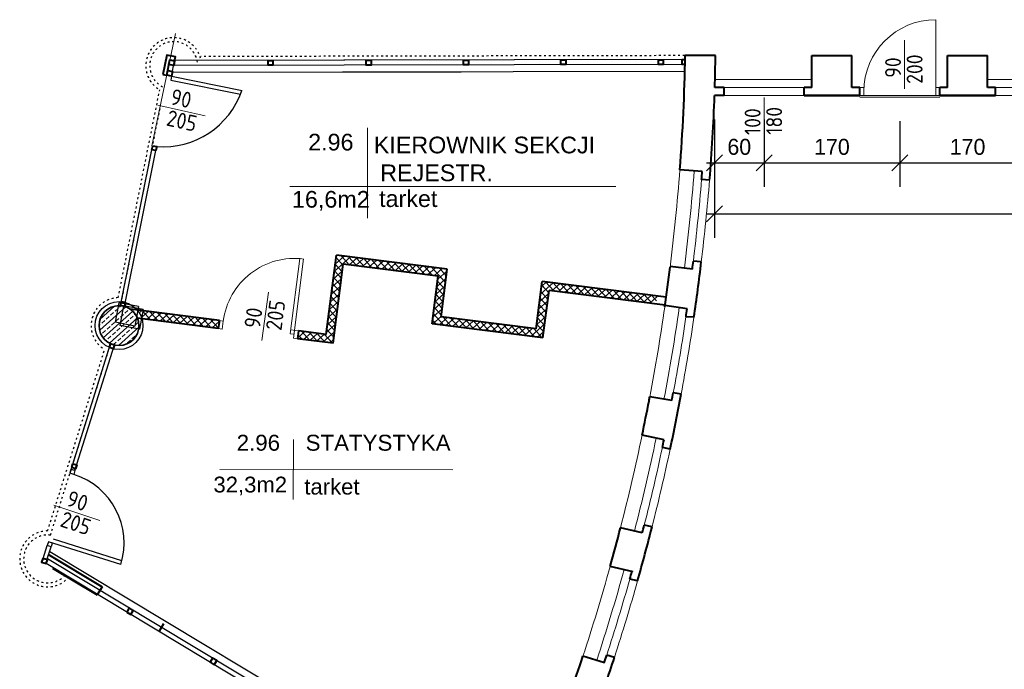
# Model space of a CAD drawing. Header units: millimetres. Extents: x -32003 to -19505, y 17931 to 29358.
# Tile 50 of 92: x -25430 to -24197, y 20735 to 21548. Entities that reach past the tile are written whole.
import ezdxf

# ---------------------------------------------------------------- set-up
doc = ezdxf.new("R2010")
doc.units = ezdxf.units.MM
doc.header["$PDMODE"] = 3
doc.linetypes.add('ACAD_ISO03W100', pattern=[30, 12, -18])
for name, color, linetype, lineweight in [('_wymiary', 1, 'Continuous', 9), ('drzwi', 140, 'Continuous', 13), ('okno', 2, 'Continuous', 25), ('okno widok', 8, 'Continuous', 25), ('opisy drzwi', 40, 'Continuous', 13), ('opisy pom', 3, 'Continuous', 18), ('podciąg', 10, 'Continuous', 35), ('pomocnicza', 7, 'Continuous', 5), ('sciany', 4, 'Continuous', 40), ('SZRAF', 51, 'Continuous', 9), ('słupy', 2, 'Continuous', 30), ('ściana', 4, 'Continuous', 40)]:
    doc.layers.add(name, color=color, linetype=linetype, lineweight=lineweight)
doc.styles.add('ISO', font='isocp.shx')
doc.styles.add('SYSTEM', font='TXT')
doc.dimstyles.new('Jacek2', dxfattribs={"dimscale": 2, "dimtxt": 10, "dimasz": 10, "dimexe": 15, "dimexo": 15, "dimgap": 5, "dimtad": 1, "dimdec": 0, "dimrnd": 0.5, "dimzin": 0, "dimdsep": 46, "dimtxsty": 'Standard', "dimblk": 'OBLIQUE', "dimcen": 0, "dimdle": 5, "dimadec": 1, "dimazin": 0, "dimtfac": 1, "dimtdec": 0, "dimtofl": 0, "dimtmove": 0, "dimatfit": 3, "dimfxl": 0, "dimtolj": 1, "dimtzin": 0, "dimarcsym": 0})

# ---------------------------------------------------------------- blocks, each defined once
blk = doc.blocks.new('_OBLIQUE')
at = {"color": 0, "linetype": 'ByBlock'}
blk.add_line((-0.5, -0.5), (0.5, 0.5), dxfattribs=at)
blk = doc.blocks.new('*D1113')
at = {"layer": '_wymiary', "color": 0, "lineweight": -2}
for p, q in [((-24559.8, 21423.4), (-24559.8, 21339)), ((-24497.6, 21423.4), (-24497.6, 21339)), ((-24569.8, 21369), (-24487.6, 21369))]:
    blk.add_line(p, q, dxfattribs=at)
at = {"layer": 'Defpoints', "color": 0}
for p in [(-24559.8, 21453.4), (-24497.6, 21453.4), (-24497.6, 21369)]:
    blk.add_point(p, dxfattribs=at)
at = {"layer": '_wymiary', "color": 0, "lineweight": -2, "xscale": 20, "yscale": 20, "zscale": 20, "rotation": 180}
blk.add_blockref('_OBLIQUE', (-24559.8, 21369), dxfattribs=at)
at = {"layer": '_wymiary', "color": 0, "lineweight": -2, "xscale": 20, "yscale": 20, "zscale": 20}
blk.add_blockref('_OBLIQUE', (-24497.6, 21369), dxfattribs=at)
at = {"layer": '_wymiary', "color": 0, "insert": (-24528.7, 21389), "char_height": 20, "attachment_point": 5}
blk.add_mtext('\\A1;60', dxfattribs=at)
blk = doc.blocks.new('*D1114')
at = {"layer": '_wymiary', "color": 0, "lineweight": -2}
for p, q in [((-24497.6, 21423.4), (-24497.6, 21339)), ((-24327.6, 21421.4), (-24327.6, 21339)), ((-24507.6, 21369), (-24317.6, 21369))]:
    blk.add_line(p, q, dxfattribs=at)
at = {"layer": 'Defpoints', "color": 0}
for p in [(-24497.6, 21453.4), (-24327.6, 21451.4), (-24327.6, 21369)]:
    blk.add_point(p, dxfattribs=at)
at = {"layer": '_wymiary', "color": 0, "lineweight": -2, "xscale": 20, "yscale": 20, "zscale": 20, "rotation": 180}
blk.add_blockref('_OBLIQUE', (-24497.6, 21369), dxfattribs=at)
at = {"layer": '_wymiary', "color": 0, "lineweight": -2, "xscale": 20, "yscale": 20, "zscale": 20}
blk.add_blockref('_OBLIQUE', (-24327.6, 21369), dxfattribs=at)
at = {"layer": '_wymiary', "color": 0, "insert": (-24412.6, 21389), "char_height": 20, "attachment_point": 5}
blk.add_mtext('\\A1;170', dxfattribs=at)
blk = doc.blocks.new('*D1115')
at = {"layer": '_wymiary', "color": 0, "lineweight": -2}
for p, q in [((-24327.6, 21421.4), (-24327.6, 21339)), ((-24157.6, 21423.4), (-24157.6, 21339)), ((-24337.6, 21369), (-24147.6, 21369))]:
    blk.add_line(p, q, dxfattribs=at)
at = {"layer": 'Defpoints', "color": 0}
for p in [(-24327.6, 21451.4), (-24157.6, 21453.4), (-24157.6, 21369)]:
    blk.add_point(p, dxfattribs=at)
at = {"layer": '_wymiary', "color": 0, "lineweight": -2, "xscale": 20, "yscale": 20, "zscale": 20, "rotation": 180}
blk.add_blockref('_OBLIQUE', (-24327.6, 21369), dxfattribs=at)
at = {"layer": '_wymiary', "color": 0, "lineweight": -2, "xscale": 20, "yscale": 20, "zscale": 20}
blk.add_blockref('_OBLIQUE', (-24157.6, 21369), dxfattribs=at)
at = {"layer": '_wymiary', "color": 0, "insert": (-24242.6, 21389), "char_height": 20, "attachment_point": 5}
blk.add_mtext('\\A1;170', dxfattribs=at)
blk = doc.blocks.new('*D1127')
at = {"layer": '_wymiary', "color": 0, "lineweight": -2}
for p, q in [((-24559.8, 21423.4), (-24559.8, 21275.2)), ((-22397.6, 21423.4), (-22397.6, 21275.2)), ((-24569.8, 21305.2), (-22387.6, 21305.2))]:
    blk.add_line(p, q, dxfattribs=at)
at = {"layer": 'Defpoints', "color": 0}
for p in [(-24559.8, 21453.4), (-22397.6, 21453.4), (-22397.6, 21305.2)]:
    blk.add_point(p, dxfattribs=at)
at = {"layer": '_wymiary', "color": 0, "lineweight": -2, "xscale": 20, "yscale": 20, "zscale": 20, "rotation": 180}
blk.add_blockref('_OBLIQUE', (-24559.8, 21305.2), dxfattribs=at)
at = {"layer": '_wymiary', "color": 0, "lineweight": -2, "xscale": 20, "yscale": 20, "zscale": 20}
blk.add_blockref('_OBLIQUE', (-22397.6, 21305.2), dxfattribs=at)
at = {"layer": '_wymiary', "color": 0, "insert": (-23478.7, 21325.2), "char_height": 20, "attachment_point": 5}
blk.add_mtext('\\A1;2160', dxfattribs=at)

msp = doc.modelspace()

# ---------------------------------------------------------------- hatches: boundary and pattern name
at = {"layer": 'SZRAF'}
h = msp.add_hatch(dxfattribs=at)
h.set_pattern_fill('ANSI37,_O', color=256, scale=50, angle=-183.0595)
h.set_pattern_definition([(221.94053, (-11869.804, 23703.0155), (4.177243, -4.6489934), []), (311.94053, (-11869.804, 23703.0155), (4.6489934, 4.177243), [])])
h.paths.add_polyline_path([(-24633.2, 21192.3, 0.000968), (-24631.4, 21202.1), (-24775.7, 21220.6), (-24783.3, 21161.1), (-24902.4, 21176.3), (-24894.8, 21235.8), (-25033.6, 21253.5), (-25046.3, 21154.3), (-25081, 21158.8), (-25082.3, 21148.9), (-25037.7, 21143.2), (-25025, 21242.4), (-24906, 21227.1), (-24913.6, 21167.6), (-24774.7, 21149.9), (-24767.1, 21209.4)])
h.paths.add_polyline_path([(-25282.9, 21184.6, -0.103549), (-25277.1, 21173.8), (-25181.5, 21161.5), (-25180.2, 21171.5)])
at = {"layer": 'SZRAF', "ltscale": 0.5}
h = msp.add_hatch(dxfattribs=at)
h.set_pattern_fill('ANSI33', color=256, scale=40, angle=-3.0595, style=0)
h.set_pattern_definition([(41.94053, (-33480.145, 20168.422), (-6.683589, 7.43839), []), (41.94053, (-33473.084, 20168.044), (-6.683589, 7.43839), [5, -2.5])])
h.paths.add_polyline_path([(-25311.1, 21141), (-25311.2, 21140.8, 0.461971), (-25280.9, 21163.9, 1), (-25330.8, 21166.6, 0.312131), (-25315.9, 21142.4), (-25315.9, 21142.5)])

# ---------------------------------------------------------------- linework, layer by layer
at = {"layer": 'drzwi'}
for p, q in [((-24282.6, 21458.4), (-24282.6, 21548.4)), ((-24372.6, 21463.4), (-24377.6, 21463.4)), ((-24372.6, 21453.4), (-24372.6, 21463.4)), ((-24282.6, 21453.4), (-24282.6, 21463.4)), ((-24282.6, 21463.4), (-24277.6, 21463.4)), ((-24377.6, 21453.4), (-24277.6, 21453.4)), ((-24377.6, 21451.4), (-24277.6, 21451.4))]:
    msp.add_line(p, q, dxfattribs=at)
msp.add_arc((-24282.6, 21458.4), 90, 90, 180, dxfattribs=at)
at = {"layer": 'okno'}
for p, q in [((-25246, 21478.7), (-25242.1, 21497.9)), ((-25240.1, 21477.5), (-25236.2, 21496.9)), ((-24597.2, 21498.4), (-25237.8, 21497.2)), ((-24597.6, 21492.4), (-25236.7, 21491.2)), ((-24597.2, 21498.4), (-25235.9, 21497.2)), ((-24598.1, 21483.4), (-25239.6, 21482.2)), ((-24877.4, 21482.8), (-25238, 21482.2)), ((-25240.1, 21477.5), (-25241.1, 21472.6)), ((-25241.1, 21472.6), (-25153.6, 21455)), ((-25240.1, 21477.5), (-25151.8, 21459.8)), ((-25303.9, 21190.4), (-25264.6, 21385.5)), ((-25299, 21189.4), (-25259.7, 21384.6)), ((-25365.9, 20985.2), (-25316.4, 21142.6)), ((-25361.1, 20983.7), (-25311.6, 21141.1)), ((-25401, 20873.6), (-25395.9, 20889.8)), ((-25396.2, 20872), (-25391.1, 20888.3)), ((-24808.3, 20530.8), (-25392.6, 20881.9)), ((-24819.5, 20520), (-25397.2, 20867.2)), ((-24816.3, 20525.1), (-25395.4, 20873.1))]:
    msp.add_line(p, q, dxfattribs=at)
at = {"layer": 'okno', "ltscale": 0.5}
for p, q in [((-25360.4, 20986), (-25365.1, 20987.5)), ((-25365.9, 20985.2), (-25367.4, 20980.4)), ((-25362.6, 20978.9), (-25367.4, 20980.4)), ((-25361.1, 20983.7), (-25365.9, 20985.2)), ((-25361.1, 20983.7), (-25362.6, 20978.9)), ((-25394.4, 20894.5), (-25395.9, 20889.8)), ((-25391.1, 20888.3), (-25395.9, 20889.8)), ((-25303.8, 20866), (-25394.4, 20894.5)), ((-25389.6, 20893), (-25391.1, 20888.3)), ((-25302.3, 20870.8), (-25388.1, 20897.8))]:
    msp.add_line(p, q, dxfattribs=at)
at = {"layer": 'okno'}
msp.add_circle((-25305.9, 21165.3), 30, dxfattribs=at)
msp.add_arc((-25251, 21494.1), 104.9, 265.7783, 340.9165, dxfattribs=at)
at = {"layer": 'okno', "ltscale": 0.5}
msp.add_arc((-25389.6, 20893), 90, 342.5426, 72.5426, dxfattribs=at)
at = {"layer": 'okno widok', "linetype": 'ACAD_ISO03W100', "ltscale": 0.2}
for p, q in [((-24597, 21503.4), (-25203.5, 21502.2)), ((-25307, 21200.2), (-25254.9, 21460.6)), ((-25302.1, 21199.3), (-25253.8, 21440.7)), ((-25395.4, 20908.1), (-25323.9, 21135.3)), ((-25391.8, 20902.9), (-25317.9, 21137.8))]:
    msp.add_line(p, q, dxfattribs=at)
for centre, radius, start, end in [((-25237.4, 21490.9), 35, 15.2605, 240.3655), ((-25237.4, 21490.9), 30, 8.4797, 247.1462), ((-25305.9, 21165.3), 35, 91.8962, 238.9518), ((-25395.4, 20873.1), 35, 89.9952, 310.6823), ((-25395.4, 20873.1), 30, 83.101, 317.463)]:
    msp.add_arc(centre, radius, start, end, dxfattribs=at)
at = {"layer": 'opisy drzwi'}
for p, q in [((-24321.6, 21461.9), (-24321.6, 21522.8)), ((-24559.1, 21473.4), (-24437.6, 21473.4)), ((-24216.9, 21473.4), (-24097.6, 21473.4)), ((-24547.6, 21463.4), (-24447.6, 21463.4)), ((-24207.6, 21463.4), (-24107.6, 21463.4)), ((-24547.6, 21453.4), (-24447.6, 21453.4)), ((-24497.6, 21390.1), (-24497.6, 21451)), ((-24207.6, 21453.4), (-24107.6, 21453.4)), ((-25257.2, 21441.4), (-25197.8, 21428.1)), ((-25091.6, 21155.1), (-25079.5, 21249.3)), ((-25087.3, 21149.5), (-25074.6, 21248.7)), ((-25126.9, 21146.7), (-25118.5, 21207)), ((-25181.5, 21161.5), (-25180.2, 21171.5)), ((-25175.3, 21170.8), (-25180.2, 21171.5)), ((-25176.5, 21160.9), (-25181.5, 21161.5)), ((-25176.5, 21160.9), (-25175.3, 21170.8)), ((-25081, 21158.8), (-25091, 21160.1)), ((-25086.6, 21154.5), (-25091.6, 21155.1)), ((-25082.3, 21148.9), (-25087.3, 21149.5)), ((-25082.3, 21148.9), (-25081, 21158.8)), ((-25387.8, 20940.5), (-25330.1, 20921.1))]:
    msp.add_line(p, q, dxfattribs=at)
for centre, radius, start, end in [((-27298.8, 21570.6), 2703.9, 352.9387, 355.5404), ((-27300.1, 21570.8), 2723.2, 352.9642, 355.5386), ((-27300.1, 21570.8), 2723.2, 352.9642, 355.5386), ((-27324.4, 21573.7), 2757.7, 353.1732, 355.3084), ((-27324.4, 21573.7), 2757.7, 353.1732, 355.3084), ((-27325, 21573.8), 2768.3, 353.1814, 355.3084), ((-27325, 21573.8), 2768.3, 353.1814, 355.3084), ((-25086, 21159.4), 90, 82.7161, 172.7161), ((-27061.5, 21537.9), 2464.3, 349.1946, 351.8503), ((-27062.7, 21538.2), 2483.6, 349.2051, 351.8893), ((-27062.7, 21538.2), 2483.6, 349.2051, 351.8893), ((-27039.1, 21534.5), 2469.7, 349.4231, 351.6631), ((-27039.1, 21534.5), 2469.7, 349.4231, 351.6631), ((-27039.8, 21534.6), 2480.4, 349.428, 351.6778), ((-27039.8, 21534.6), 2480.4, 349.428, 351.6778), ((-27179.9, 21557.6), 2584.3, 345.5349, 348.1756), ((-27179.9, 21557.6), 2602.3, 345.5441, 348.1756), ((-27179.9, 21557.6), 2602.3, 345.5441, 348.1756), ((-27179.9, 21557.6), 2612.3, 345.7686, 347.9563), ((-27179.9, 21557.6), 2612.3, 345.7686, 347.9563), ((-27179.9, 21557.6), 2622.3, 345.7728, 347.9571), ((-27179.9, 21557.6), 2622.3, 345.7728, 347.9571), ((-27179.9, 21557.6), 2584.3, 341.8179, 344.4258), ((-27179.9, 21557.6), 2602.3, 341.8271, 344.4427), ((-27179.9, 21557.6), 2602.3, 341.8271, 344.4427), ((-27179.9, 21557.6), 2612.3, 342.0515, 344.2324), ((-27179.9, 21557.6), 2612.3, 342.0515, 344.2324), ((-27179.9, 21557.6), 2622.3, 342.0557, 344.2424), ((-27179.9, 21557.6), 2622.3, 342.0557, 344.2424)]:
    msp.add_arc(centre, radius, start, end, dxfattribs=at)
at = {"layer": 'opisy pom'}
for p, q in [((-24994.6, 21413), (-24994.6, 21299.8)), ((-25091.8, 21339.3), (-24683.2, 21339.3)), ((-25087.3, 21022.6), (-25087.5, 20947.3)), ((-25179.4, 20985), (-24887.7, 20984.6))]:
    msp.add_line(p, q, dxfattribs=at)
at = {"layer": 'podciąg'}
msp.add_circle((-25305.9, 21165.3), 25, dxfattribs=at)
at = {"layer": 'pomocnicza'}
msp.add_line((-25264.6, 21390.6), (-25235.2, 21531.1), dxfattribs=at)
at = {"layer": 'sciany'}
for p, q in [((-24377.6, 21453.4), (-24377.6, 21463.4)), ((-24277.6, 21453.4), (-24277.6, 21463.4))]:
    msp.add_line(p, q, dxfattribs=at)
at = {"layer": 'SZRAF', "ltscale": 0.5}
for p, q in [((-25240.1, 21477.5), (-25250.9, 21479.7)), ((-25397.2, 20867.2), (-25403, 20869))]:
    msp.add_line(p, q, dxfattribs=at)
at = {"layer": 'słupy'}
for p, q in [((-25306.1, 21194), (-25310.8, 21169.4)), ((-25306.1, 21194), (-25310.8, 21169.4)), ((-25281.5, 21189.3), (-25306.1, 21194)), ((-25281.5, 21189.3), (-25306.1, 21194)), ((-25300.2, 21190.1), (-25304.9, 21165.5)), ((-25275.6, 21185.4), (-25300.2, 21190.1)), ((-25281.5, 21189.3), (-25286.2, 21164.7)), ((-25281.5, 21189.3), (-25286.2, 21164.7)), ((-25275.6, 21185.4), (-25280.3, 21160.8)), ((-25286.2, 21164.7), (-25310.8, 21169.4)), ((-25286.2, 21164.7), (-25310.8, 21169.4)), ((-25280.3, 21160.8), (-25304.9, 21165.5))]:
    msp.add_line(p, q, dxfattribs=at)
at = {"layer": 'ściana'}
for p, q in [((-24558.6, 21503.4), (-24596.4, 21503.4)), ((-24437.6, 21503.4), (-24387.6, 21503.4)), ((-24437.6, 21463.4), (-24437.6, 21503.4)), ((-24387.6, 21463.4), (-24387.6, 21503.4)), ((-24267.6, 21503.4), (-24217.6, 21503.4)), ((-24267.6, 21463.4), (-24267.6, 21503.4)), ((-24217.6, 21463.4), (-24217.6, 21503.4)), ((-24547.6, 21463.4), (-24559.4, 21463.4)), ((-24547.6, 21453.4), (-24547.6, 21463.4)), ((-24437.6, 21463.4), (-24447.6, 21463.4)), ((-24447.6, 21453.4), (-24447.6, 21463.4)), ((-24377.6, 21463.4), (-24387.6, 21463.4)), ((-24377.6, 21453.4), (-24377.6, 21463.4)), ((-24267.6, 21463.4), (-24277.6, 21463.4)), ((-24277.6, 21453.4), (-24277.6, 21463.4)), ((-24207.6, 21463.4), (-24217.6, 21463.4)), ((-24207.6, 21453.4), (-24207.6, 21463.4)), ((-24547.6, 21453.4), (-24559.8, 21453.4)), ((-24547.6, 21453.4), (-24559.8, 21453.4)), ((-24447.6, 21453.4), (-24377.6, 21453.4)), ((-24377.6, 21453.4), (-24447.6, 21453.4)), ((-24277.6, 21453.4), (-24207.6, 21453.4)), ((-24207.6, 21453.4), (-24277.6, 21453.4)), ((-24575.2, 21358.1), (-24603.1, 21360.4)), ((-24575.2, 21358.1), (-24603.1, 21360.4)), ((-24566, 21347.4), (-24576, 21348.2)), ((-24566, 21347.4), (-24576, 21348.2)), ((-25046.3, 21154.3), (-25033.6, 21253.5)), ((-24894.8, 21235.8), (-25033.6, 21253.5)), ((-24576.3, 21245.1), (-24586.3, 21245.9)), ((-24576.3, 21245.1), (-24586.3, 21245.9)), ((-25037.7, 21143.2), (-25025, 21242.4)), ((-24906, 21227.1), (-25025, 21242.4)), ((-24902.4, 21176.3), (-24894.8, 21235.8)), ((-24587.5, 21236), (-24615.3, 21239.4)), ((-24913.6, 21167.6), (-24906, 21227.1)), ((-24783.3, 21161.1), (-24775.7, 21220.6)), ((-24620.3, 21200.7), (-24775.7, 21220.6)), ((-24774.7, 21149.9), (-24767.1, 21209.4)), ((-24621.7, 21190.8), (-24767.1, 21209.4)), ((-25180.2, 21171.5), (-25291.4, 21185.7)), ((-24594.1, 21186.4), (-24621.8, 21190.3)), ((-25181.5, 21161.5), (-25282.6, 21174.5)), ((-25180.2, 21171.5), (-25181.5, 21161.5)), ((-24783.3, 21161.1), (-24902.4, 21176.3)), ((-24585.5, 21175.8), (-24595.5, 21176.4)), ((-24585.5, 21175.8), (-24595.5, 21176.4)), ((-24774.7, 21149.9), (-24913.6, 21167.6)), ((-25081, 21158.8), (-25082.3, 21148.9)), ((-25037.7, 21143.2), (-25082.3, 21148.9)), ((-25046.3, 21154.3), (-25081, 21158.8)), ((-24613.2, 21071.4), (-24640.8, 21076)), ((-24613.2, 21071.4), (-24640.8, 21076)), ((-24601.5, 21079.6), (-24611.4, 21081.2)), ((-24601.5, 21079.6), (-24611.4, 21081.2)), ((-24623, 21022.3), (-24650.4, 21028)), ((-24623, 21022.3), (-24650.4, 21028)), ((-24615.3, 21010.5), (-24625.1, 21012.5)), ((-24615.3, 21010.5), (-24625.1, 21012.5)), ((-24638, 20913.1), (-24647.7, 20915.4)), ((-24638, 20913.1), (-24647.7, 20915.4)), ((-24650.2, 20905.7), (-24677.5, 20912.1)), ((-24650.2, 20905.7), (-24677.5, 20912.1)), ((-25395.2, 20879.1), (-25327.1, 20838.3)), ((-25395.2, 20879.1), (-25327.1, 20838.3)), ((-24661.6, 20857), (-24690.5, 20863.8)), ((-24661.6, 20857), (-24690.5, 20863.8)), ((-25389.1, 20861.5), (-25333.3, 20828)), ((-25389.1, 20861.5), (-25333.3, 20828)), ((-25327.1, 20838.3), (-25333.3, 20828)), ((-25327.1, 20838.3), (-25333.3, 20828)), ((-24656.1, 20845.5), (-24665.9, 20847.7)), ((-24656.1, 20845.5), (-24665.9, 20847.7)), ((-25250, 20791.9), (-25256.2, 20781.6)), ((-25250, 20791.9), (-25256.2, 20781.6)), ((-24685.1, 20749.7), (-24694.7, 20752.6)), ((-24685.1, 20749.7), (-24694.7, 20752.6)), ((-24697.8, 20743.1), (-24724.6, 20751.2)), ((-24697.8, 20743.1), (-24724.6, 20751.2))]:
    msp.add_line(p, q, dxfattribs=at)
for points in [[(-25250.9, 21479.7), (-25246, 21478.7), (-25242.1, 21498.1), (-25236.2, 21496.9), (-25235.2, 21501.8), (-25246, 21504), (-25250.9, 21479.7)], [(-24597.6, 21492.4), (-24600.3, 21492.4), (-24600.3, 21498.4), (-24597.2, 21498.4)]]:
    msp.add_lwpolyline(points, dxfattribs=at)
for points in [[(-25242.1, 21498.1), (-25236.2, 21496.9), (-25237.4, 21490.9), (-25243.3, 21492.1)], [(-25119.2, 21497.4), (-25113.2, 21497.4), (-25113.1, 21491.4), (-25119.1, 21491.4)], [(-24996.1, 21497.6), (-24990.1, 21497.6), (-24990.1, 21491.6), (-24996.1, 21491.6)], [(-24874.1, 21497.8), (-24868.1, 21497.9), (-24868.1, 21491.9), (-24874.1, 21491.8)], [(-24752.1, 21498.1), (-24746.1, 21498.1), (-24746.1, 21492.1), (-24752.1, 21492.1)], [(-24630.1, 21498.3), (-24624.1, 21498.3), (-24624.1, 21492.3), (-24630.1, 21492.3)], [(-25244.8, 21484.6), (-25238.9, 21483.4), (-25240.1, 21477.5), (-25246, 21478.7)], [(-25263.6, 21390.4), (-25258.7, 21389.5), (-25259.7, 21384.6), (-25264.6, 21385.5)], [(-25302.9, 21195.3), (-25298, 21194.3), (-25299, 21189.4), (-25303.9, 21190.4)], [(-25316.4, 21142.6), (-25311.6, 21141.1), (-25313.1, 21136.3), (-25317.9, 21137.8)], [(-25363.6, 20992.3), (-25358.9, 20990.8), (-25360.4, 20986), (-25365.1, 20987.5)], [(-25395.7, 20871.9), (-25401.5, 20873.7), (-25403, 20869), (-25397.2, 20867.2)], [(-25296.3, 20806.5), (-25291.1, 20803.4), (-25288, 20808.6), (-25293.2, 20811.7)], [(-25191.7, 20743.7), (-25186.5, 20740.6), (-25183.4, 20745.7), (-25188.6, 20748.8)]]:
    msp.add_lwpolyline(points, close=True, dxfattribs=at)
for centre, radius, start, end in [((-26881.7, 21538.1), 2285.5, 355.5412, 359.1302), ((-26804.7, 21532.4), 2246.4, 358.2389, 359.2594), ((-26804.7, 21532.4), 2246.4, 355.2752, 357.9837), ((-27179.9, 21557.6), 2612.3, 355.4015, 355.6208), ((-27179.9, 21557.6), 2612.3, 355.4015, 355.6208), ((-27180.2, 21554.9), 2612.3, 352.9882, 353.2077), ((-27180.2, 21554.9), 2612.3, 352.9882, 353.2077), ((-27180.2, 21554.9), 2584.3, 351.8519, 352.962), ((-27180.2, 21554.9), 2622.3, 351.6845, 353.216), ((-27180.2, 21554.9), 2622.3, 351.6845, 353.216), ((-27180.2, 21554.9), 2612.3, 351.6702, 351.89), ((-27180.2, 21554.9), 2612.3, 351.6702, 351.89), ((-27179.9, 21557.6), 2584.3, 349.1478, 349.2586), ((-27179.9, 21557.6), 2584.3, 349.1478, 349.2586), ((-27179.9, 21557.6), 2622.3, 347.9571, 349.4964), ((-27179.9, 21557.6), 2622.3, 347.9571, 349.4964), ((-27179.9, 21557.6), 2612.3, 349.2729, 349.4922), ((-27179.9, 21557.6), 2612.3, 349.2729, 349.4922), ((-27179.9, 21557.6), 2584.3, 348.1756, 349.1478), ((-27179.9, 21557.6), 2612.3, 347.9563, 348.1756), ((-27179.9, 21557.6), 2612.3, 347.9563, 348.1756), ((-27179.9, 21557.6), 2622.3, 344.2424, 345.7728), ((-27179.9, 21557.6), 2622.3, 344.2424, 345.7728), ((-27179.9, 21557.6), 2612.3, 345.5492, 345.7686), ((-27179.9, 21557.6), 2612.3, 345.5492, 345.7686), ((-27179.9, 21557.6), 2584.3, 344.4258, 345.5349), ((-27179.9, 21557.6), 2612.3, 344.2324, 344.4519), ((-27179.9, 21557.6), 2612.3, 344.2324, 344.4519), ((-27179.9, 21557.6), 2612.3, 341.8322, 342.0515), ((-27179.9, 21557.6), 2612.3, 341.8322, 342.0515), ((-27179.9, 21557.6), 2584.3, 340.7087, 341.8179), ((-27179.9, 21557.6), 2584.3, 340.7087, 341.8179), ((-27179.9, 21557.6), 2622.3, 340.5254, 342.0557), ((-27179.9, 21557.6), 2622.3, 340.5254, 342.0557)]:
    msp.add_arc(centre, radius, start, end, dxfattribs=at)

# ---------------------------------------------------------------- texts
at = {"layer": 'opisy drzwi', "style": 'ISO'}
for s, rotation, p in [('90', 90, (-24326, 21475.7)), ('200', 90, (-24299, 21468)), ('90', 347.4121, (-25242.7, 21442.7)), ('100', 90, (-24502, 21403.9)), ('180', 90, (-24475, 21404.3)), ('205', 347.4121, (-25247.7, 21416.1)), ('205', 82.0554, (-25102.5, 21158.2)), ('90', 82.0554, (-25129.4, 21161)), ('90', 341.4431, (-25373.3, 20940.3)), ('205', 341.4431, (-25381.1, 20914.3))]:
    msp.add_text(s, height=20, rotation=rotation, dxfattribs=at).set_placement(p)
at = {"layer": 'opisy pom', "attachment_point": 1, "style": 'SYSTEM'}
for s, insert, char_height in [('{\\fArial|b0|i0|c238|p34;2.96}', (-25068.9, 21405.5), 20.9), ('{\\fArial|b0|i0|c238|p34;KIEROWNIK SEKCJI\\P REJESTR.}', (-24986.7, 21401.9), 20.9), ('{\\fArial|b0|i0|c238|p34;16,6m2   }', (-25089.2, 21333.9), 20.9), ('{\\fArial|b0|i0|c238|p34;tarket}', (-24980, 21334.7), 20.9), ('{\\fArial|b0|i0|c238|p34;2.96}', (-25158.5, 21028.6), 20), ('{\\fArial|b0|i0|c238|p34;STATYSTYKA}', (-25072.1, 21028.6), 20), ('{\\fArial|b0|i0|c238|p34;32,3m2  }', (-25187.6, 20976.1), 19.8), ('{\\fArial|b0|i0|c238|p34;tarket}', (-25073.7, 20973.5), 19.8)]:
    msp.add_mtext(s, dxfattribs=dict(at, insert=insert, char_height=char_height))

# ---------------------------------------------------------------- dimensions: what is measured, and where the dimension line sits
at = {"layer": '_wymiary'}
dim = msp.add_linear_dim(base=(-24497.6, 21369), p1=(-24559.8, 21453.4), p2=(-24497.6, 21453.4), text='60', dimstyle='Jacek2', override={"dimtmove": 1}, dxfattribs=at)
dim.commit()
dim.dimension.update_dxf_attribs({"geometry": '*D1113', "text_midpoint": (-24528.7, 21389)})
dim = msp.add_linear_dim(base=(-22397.6, 21305.2), p1=(-24559.8, 21453.4), p2=(-22397.6, 21453.4), text='2160', dimstyle='Jacek2', dxfattribs=at)
dim.commit()
dim.dimension.update_dxf_attribs({"geometry": '*D1127', "text_midpoint": (-23478.7, 21325.2)})
for base, p1, p2, picture, middle in [((-24327.6, 21369), (-24497.6, 21453.4), (-24327.6, 21451.4), '*D1114', (-24412.6, 21389)), ((-24157.6, 21369), (-24327.6, 21451.4), (-24157.6, 21453.4), '*D1115', (-24242.6, 21389))]:
    dim = msp.add_linear_dim(base=base, p1=p1, p2=p2, dimstyle='Jacek2', override={"dimtmove": 1}, dxfattribs=at)
    dim.commit()
    dim.dimension.update_dxf_attribs({"geometry": picture, "text_midpoint": middle})

doc.saveas('drawing.dxf')
